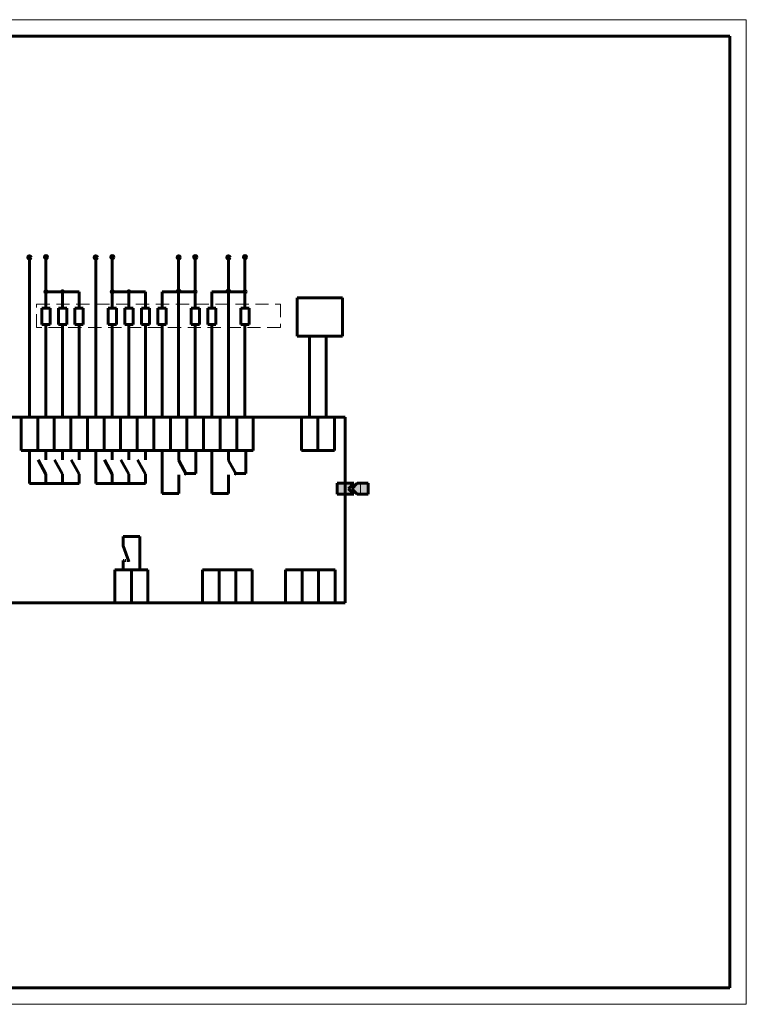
# Model space of a CAD drawing. Header units: millimetres. Extents: x 0 to 1680, y 0 to 297.
# Tile 12 of 12: x 1461 to 1680, y 0 to 297. Entities that reach past the tile are written whole.
import ezdxf

# ---------------------------------------------------------------- set-up
doc = ezdxf.new("R2010")
doc.units = ezdxf.units.MM
for name, pattern in [('K5LT_AUXILIARY', [0]), ('K5LT_BASIC', [0]), ('K5LT_DASHED', [6, 4, -2]), ('K5LT_THIN', [0])]:
    doc.linetypes.add(name, pattern=pattern)
doc.layers.add('Системный слой (1)', color=7, linetype='Continuous', true_color=0x909090)

# ---------------------------------------------------------------- blocks, each defined once
blk = doc.blocks.new('U24')
at = {"layer": 'Системный слой (1)', "color": 5, "linetype": 'K5LT_BASIC', "lineweight": 60, "true_color": 0x0000ff}
for p, q in [((1391.41, 177.08), (1559.03, 177.08)), ((1391.41, 121.08), (1391.41, 177.08)), ((1559.03, 177.08), (1559.03, 121.08)), ((1559.03, 121.08), (1391.41, 121.08))]:
    blk.add_line(p, q, dxfattribs=at)
blk = doc.blocks.new('U34')
at = {"layer": 'Системный слой (1)', "color": 5, "linetype": 'K5LT_BASIC', "lineweight": 60, "true_color": 0x0000ff}
for p, q in [((1461.36, 177.08), (1466.36, 177.08)), ((1461.36, 167.08), (1461.36, 177.08)), ((1466.36, 177.08), (1466.36, 167.08)), ((1466.36, 167.08), (1461.36, 167.08))]:
    blk.add_line(p, q, dxfattribs=at)
blk = doc.blocks.new('U35')
at = {"layer": 'Системный слой (1)', "color": 5, "linetype": 'K5LT_BASIC', "lineweight": 60, "true_color": 0x0000ff}
for p, q in [((1466.36, 177.08), (1471.36, 177.08)), ((1466.36, 167.08), (1466.36, 177.08)), ((1471.36, 177.08), (1471.36, 167.08)), ((1471.36, 167.08), (1466.36, 167.08))]:
    blk.add_line(p, q, dxfattribs=at)
blk = doc.blocks.new('U36')
at = {"layer": 'Системный слой (1)', "color": 5, "linetype": 'K5LT_BASIC', "lineweight": 60, "true_color": 0x0000ff}
for p, q in [((1471.36, 177.08), (1476.36, 177.08)), ((1471.36, 167.08), (1471.36, 177.08)), ((1476.36, 177.08), (1476.36, 167.08)), ((1476.36, 167.08), (1471.36, 167.08))]:
    blk.add_line(p, q, dxfattribs=at)
blk = doc.blocks.new('U37')
at = {"layer": 'Системный слой (1)', "color": 5, "linetype": 'K5LT_BASIC', "lineweight": 60, "true_color": 0x0000ff}
for p, q in [((1476.36, 177.08), (1481.36, 177.08)), ((1476.36, 167.08), (1476.36, 177.08)), ((1481.36, 177.08), (1481.36, 167.08)), ((1481.36, 167.08), (1476.36, 167.08))]:
    blk.add_line(p, q, dxfattribs=at)
blk = doc.blocks.new('U38')
at = {"layer": 'Системный слой (1)', "color": 5, "linetype": 'K5LT_BASIC', "lineweight": 60, "true_color": 0x0000ff}
for p, q in [((1481.36, 177.08), (1486.36, 177.08)), ((1481.36, 167.08), (1481.36, 177.08)), ((1486.36, 177.08), (1486.36, 167.08)), ((1486.36, 167.08), (1481.36, 167.08))]:
    blk.add_line(p, q, dxfattribs=at)
blk = doc.blocks.new('U39')
at = {"layer": 'Системный слой (1)', "color": 5, "linetype": 'K5LT_BASIC', "lineweight": 60, "true_color": 0x0000ff}
for p, q in [((1486.36, 177.08), (1491.36, 177.08)), ((1486.36, 167.08), (1486.36, 177.08)), ((1491.36, 177.08), (1491.36, 167.08)), ((1491.36, 167.08), (1486.36, 167.08))]:
    blk.add_line(p, q, dxfattribs=at)
blk = doc.blocks.new('U40')
at = {"layer": 'Системный слой (1)', "color": 5, "linetype": 'K5LT_BASIC', "lineweight": 60, "true_color": 0x0000ff}
for p, q in [((1491.36, 177.08), (1496.36, 177.08)), ((1491.36, 167.08), (1491.36, 177.08)), ((1496.36, 177.08), (1496.36, 167.08)), ((1496.36, 167.08), (1491.36, 167.08))]:
    blk.add_line(p, q, dxfattribs=at)
blk = doc.blocks.new('U41')
at = {"layer": 'Системный слой (1)', "color": 5, "linetype": 'K5LT_BASIC', "lineweight": 60, "true_color": 0x0000ff}
for p, q in [((1496.36, 177.08), (1501.36, 177.08)), ((1496.36, 167.08), (1496.36, 177.08)), ((1501.36, 177.08), (1501.36, 167.08)), ((1501.36, 167.08), (1496.36, 167.08))]:
    blk.add_line(p, q, dxfattribs=at)
blk = doc.blocks.new('U42')
at = {"layer": 'Системный слой (1)', "color": 5, "linetype": 'K5LT_BASIC', "lineweight": 60, "true_color": 0x0000ff}
for p, q in [((1501.36, 177.08), (1506.36, 177.08)), ((1501.36, 167.08), (1501.36, 177.08)), ((1506.36, 177.08), (1506.36, 167.08)), ((1506.36, 167.08), (1501.36, 167.08))]:
    blk.add_line(p, q, dxfattribs=at)
blk = doc.blocks.new('U43')
at = {"layer": 'Системный слой (1)', "color": 5, "linetype": 'K5LT_BASIC', "lineweight": 60, "true_color": 0x0000ff}
for p, q in [((1506.36, 177.08), (1511.36, 177.08)), ((1506.36, 167.08), (1506.36, 177.08)), ((1511.36, 177.08), (1511.36, 167.08)), ((1511.36, 167.08), (1506.36, 167.08))]:
    blk.add_line(p, q, dxfattribs=at)
blk = doc.blocks.new('U44')
at = {"layer": 'Системный слой (1)', "color": 5, "linetype": 'K5LT_BASIC', "lineweight": 60, "true_color": 0x0000ff}
for p, q in [((1511.36, 177.08), (1516.36, 177.08)), ((1511.36, 167.08), (1511.36, 177.08)), ((1516.36, 177.08), (1516.36, 167.08)), ((1516.36, 167.08), (1511.36, 167.08))]:
    blk.add_line(p, q, dxfattribs=at)
blk = doc.blocks.new('U45')
at = {"layer": 'Системный слой (1)', "color": 5, "linetype": 'K5LT_BASIC', "lineweight": 60, "true_color": 0x0000ff}
for p, q in [((1516.36, 177.08), (1521.36, 177.08)), ((1516.36, 167.08), (1516.36, 177.08)), ((1521.36, 177.08), (1521.36, 167.08)), ((1521.36, 167.08), (1516.36, 167.08))]:
    blk.add_line(p, q, dxfattribs=at)
blk = doc.blocks.new('U46')
at = {"layer": 'Системный слой (1)', "color": 5, "linetype": 'K5LT_BASIC', "lineweight": 60, "true_color": 0x0000ff}
for p, q in [((1521.36, 177.08), (1526.36, 177.08)), ((1521.36, 167.08), (1521.36, 177.08)), ((1526.36, 177.08), (1526.36, 167.08)), ((1526.36, 167.08), (1521.36, 167.08))]:
    blk.add_line(p, q, dxfattribs=at)
blk = doc.blocks.new('U47')
at = {"layer": 'Системный слой (1)', "color": 5, "linetype": 'K5LT_BASIC', "lineweight": 60, "true_color": 0x0000ff}
for p, q in [((1526.36, 177.08), (1531.36, 177.08)), ((1526.36, 167.08), (1526.36, 177.08)), ((1531.36, 177.08), (1531.36, 167.08)), ((1531.36, 167.08), (1526.36, 167.08))]:
    blk.add_line(p, q, dxfattribs=at)
blk = doc.blocks.new('U48')
at = {"layer": 'Системный слой (1)', "color": 5, "linetype": 'K5LT_BASIC', "lineweight": 60, "true_color": 0x0000ff}
for p, q in [((1516.07, 131.08), (1521.07, 131.08)), ((1516.07, 121.08), (1516.07, 131.08)), ((1521.07, 131.08), (1521.07, 121.08)), ((1521.07, 121.08), (1516.07, 121.08))]:
    blk.add_line(p, q, dxfattribs=at)
blk = doc.blocks.new('U49')
at = {"layer": 'Системный слой (1)', "color": 5, "linetype": 'K5LT_BASIC', "lineweight": 60, "true_color": 0x0000ff}
for p, q in [((1521.07, 131.08), (1526.07, 131.08)), ((1521.07, 121.08), (1521.07, 131.08)), ((1526.07, 131.08), (1526.07, 121.08)), ((1526.07, 121.08), (1521.07, 121.08))]:
    blk.add_line(p, q, dxfattribs=at)
blk = doc.blocks.new('U50')
at = {"layer": 'Системный слой (1)', "color": 5, "linetype": 'K5LT_BASIC', "lineweight": 60, "true_color": 0x0000ff}
for p, q in [((1526.07, 131.08), (1531.07, 131.08)), ((1526.07, 121.08), (1526.07, 131.08)), ((1531.07, 131.08), (1531.07, 121.08)), ((1531.07, 121.08), (1526.07, 121.08))]:
    blk.add_line(p, q, dxfattribs=at)
blk = doc.blocks.new('U51')
at = {"layer": 'Системный слой (1)', "color": 5, "linetype": 'K5LT_BASIC', "lineweight": 60, "true_color": 0x0000ff}
for p, q in [((1541.07, 131.08), (1546.07, 131.08)), ((1541.07, 121.08), (1541.07, 131.08)), ((1546.07, 131.08), (1546.07, 121.08)), ((1546.07, 121.08), (1541.07, 121.08))]:
    blk.add_line(p, q, dxfattribs=at)
blk = doc.blocks.new('U52')
at = {"layer": 'Системный слой (1)', "color": 5, "linetype": 'K5LT_BASIC', "lineweight": 60, "true_color": 0x0000ff}
for p, q in [((1546.07, 131.08), (1551.07, 131.08)), ((1546.07, 121.08), (1546.07, 131.08)), ((1551.07, 131.08), (1551.07, 121.08)), ((1551.07, 121.08), (1546.07, 121.08))]:
    blk.add_line(p, q, dxfattribs=at)
blk = doc.blocks.new('U53')
at = {"layer": 'Системный слой (1)', "color": 5, "linetype": 'K5LT_BASIC', "lineweight": 60, "true_color": 0x0000ff}
for p, q in [((1551.07, 131.08), (1556.07, 131.08)), ((1551.07, 121.08), (1551.07, 131.08)), ((1556.07, 131.08), (1556.07, 121.08)), ((1556.07, 121.08), (1551.07, 121.08))]:
    blk.add_line(p, q, dxfattribs=at)
blk = doc.blocks.new('U54')
at = {"layer": 'Системный слой (1)', "color": 5, "linetype": 'K5LT_BASIC', "lineweight": 60, "true_color": 0x0000ff}
for p, q in [((1489.61, 131.08), (1494.61, 131.08)), ((1489.61, 121.08), (1489.61, 131.08)), ((1494.61, 131.08), (1494.61, 121.08)), ((1494.61, 121.08), (1489.61, 121.08))]:
    blk.add_line(p, q, dxfattribs=at)
blk = doc.blocks.new('U55')
at = {"layer": 'Системный слой (1)', "color": 5, "linetype": 'K5LT_BASIC', "lineweight": 60, "true_color": 0x0000ff}
for p, q in [((1494.61, 131.08), (1499.61, 131.08)), ((1494.61, 121.08), (1494.61, 131.08)), ((1499.61, 131.08), (1499.61, 121.08)), ((1499.61, 121.08), (1494.61, 121.08))]:
    blk.add_line(p, q, dxfattribs=at)
blk = doc.blocks.new('U58')
at = {"layer": 'Системный слой (1)', "color": 5, "linetype": 'K5LT_BASIC', "lineweight": 60, "true_color": 0x0000ff}
for p, q in [((1470.11, 210.01), (1467.61, 210.01)), ((1467.61, 210.01), (1467.61, 205.01)), ((1470.11, 205.01), (1470.11, 210.01)), ((1467.61, 205.01), (1470.11, 205.01))]:
    blk.add_line(p, q, dxfattribs=at)
blk = doc.blocks.new('U59')
at = {"layer": 'Системный слой (1)', "color": 5, "linetype": 'K5LT_BASIC', "lineweight": 60, "true_color": 0x0000ff}
for p, q in [((1475.11, 210.01), (1472.61, 210.01)), ((1472.61, 210.01), (1472.61, 205.01)), ((1475.11, 205.01), (1475.11, 210.01)), ((1472.61, 205.01), (1475.11, 205.01))]:
    blk.add_line(p, q, dxfattribs=at)
blk = doc.blocks.new('U60')
at = {"layer": 'Системный слой (1)', "color": 5, "linetype": 'K5LT_BASIC', "lineweight": 60, "true_color": 0x0000ff}
for p, q in [((1480.11, 210.01), (1477.61, 210.01)), ((1477.61, 210.01), (1477.61, 205.01)), ((1480.11, 205.01), (1480.11, 210.01)), ((1477.61, 205.01), (1480.11, 205.01))]:
    blk.add_line(p, q, dxfattribs=at)
blk = doc.blocks.new('U61')
at = {"layer": 'Системный слой (1)', "color": 5, "linetype": 'K5LT_BASIC', "lineweight": 60, "true_color": 0x0000ff}
for p, q in [((1490.11, 210.01), (1487.61, 210.01)), ((1487.61, 210.01), (1487.61, 205.01)), ((1490.11, 205.01), (1490.11, 210.01)), ((1487.61, 205.01), (1490.11, 205.01))]:
    blk.add_line(p, q, dxfattribs=at)
blk = doc.blocks.new('U62')
at = {"layer": 'Системный слой (1)', "color": 5, "linetype": 'K5LT_BASIC', "lineweight": 60, "true_color": 0x0000ff}
for p, q in [((1495.11, 210.01), (1492.61, 210.01)), ((1492.61, 210.01), (1492.61, 205.01)), ((1495.11, 205.01), (1495.11, 210.01)), ((1492.61, 205.01), (1495.11, 205.01))]:
    blk.add_line(p, q, dxfattribs=at)
blk = doc.blocks.new('U63')
at = {"layer": 'Системный слой (1)', "color": 5, "linetype": 'K5LT_BASIC', "lineweight": 60, "true_color": 0x0000ff}
for p, q in [((1500.11, 210.01), (1497.61, 210.01)), ((1497.61, 210.01), (1497.61, 205.01)), ((1500.11, 205.01), (1500.11, 210.01)), ((1497.61, 205.01), (1500.11, 205.01))]:
    blk.add_line(p, q, dxfattribs=at)
blk = doc.blocks.new('U64')
at = {"layer": 'Системный слой (1)', "color": 5, "linetype": 'K5LT_BASIC', "lineweight": 60, "true_color": 0x0000ff}
for p, q in [((1515.11, 210.01), (1512.61, 210.01)), ((1512.61, 210.01), (1512.61, 205.01)), ((1515.11, 205.01), (1515.11, 210.01)), ((1512.61, 205.01), (1515.11, 205.01))]:
    blk.add_line(p, q, dxfattribs=at)
blk = doc.blocks.new('U65')
at = {"layer": 'Системный слой (1)', "color": 5, "linetype": 'K5LT_BASIC', "lineweight": 60, "true_color": 0x0000ff}
for p, q in [((1505.11, 210.01), (1502.61, 210.01)), ((1502.61, 210.01), (1502.61, 205.01)), ((1505.11, 205.01), (1505.11, 210.01)), ((1502.61, 205.01), (1505.11, 205.01))]:
    blk.add_line(p, q, dxfattribs=at)
blk = doc.blocks.new('U66')
at = {"layer": 'Системный слой (1)', "color": 5, "linetype": 'K5LT_BASIC', "lineweight": 60, "true_color": 0x0000ff}
for p, q in [((1530.11, 210.01), (1527.61, 210.01)), ((1527.61, 210.01), (1527.61, 205.01)), ((1530.11, 205.01), (1530.11, 210.01)), ((1527.61, 205.01), (1530.11, 205.01))]:
    blk.add_line(p, q, dxfattribs=at)
blk = doc.blocks.new('U67')
at = {"layer": 'Системный слой (1)', "color": 5, "linetype": 'K5LT_BASIC', "lineweight": 60, "true_color": 0x0000ff}
for p, q in [((1520.11, 210.01), (1517.61, 210.01)), ((1517.61, 210.01), (1517.61, 205.01)), ((1520.11, 205.01), (1520.11, 210.01)), ((1517.61, 205.01), (1520.11, 205.01))]:
    blk.add_line(p, q, dxfattribs=at)
blk = doc.blocks.new('U68')
at = {"layer": 'Системный слой (1)', "color": 5, "linetype": 'K5LT_BASIC', "lineweight": 60, "true_color": 0x0000ff}
for p, q in [((1545.85, 177.08), (1550.85, 177.08)), ((1545.85, 167.08), (1545.85, 177.08)), ((1550.85, 177.08), (1550.85, 167.08)), ((1550.85, 167.08), (1545.85, 167.08))]:
    blk.add_line(p, q, dxfattribs=at)
blk = doc.blocks.new('U69')
at = {"layer": 'Системный слой (1)', "color": 5, "linetype": 'K5LT_BASIC', "lineweight": 60, "true_color": 0x0000ff}
for p, q in [((1550.85, 177.08), (1555.85, 177.08)), ((1550.85, 167.08), (1550.85, 177.08)), ((1555.85, 177.08), (1555.85, 167.08)), ((1555.85, 167.08), (1550.85, 167.08))]:
    blk.add_line(p, q, dxfattribs=at)
blk = doc.blocks.new('U70')
at = {"layer": 'Системный слой (1)', "color": 5, "linetype": 'K5LT_BASIC', "lineweight": 60, "true_color": 0x0000ff}
for p, q in [((1544.61, 213.07), (1558.29, 213.07)), ((1544.61, 201.51), (1544.61, 213.07)), ((1558.29, 213.07), (1558.29, 201.51)), ((1558.29, 201.51), (1544.61, 201.51))]:
    blk.add_line(p, q, dxfattribs=at)
blk = doc.blocks.new('U71')
at = {"layer": 'Системный слой (1)', "color": 5, "linetype": 'K5LT_BASIC', "lineweight": 60, "true_color": 0x0000ff}
for p, q in [((1544.61, 213.07), (1558.29, 213.07)), ((1544.61, 201.51), (1544.61, 213.07)), ((1558.29, 213.07), (1558.29, 201.51)), ((1558.29, 201.51), (1544.61, 201.51))]:
    blk.add_line(p, q, dxfattribs=at)
blk = doc.blocks.new('U72')
at = {"layer": 'Системный слой (1)', "color": 7, "linetype": 'K5LT_DASHED', "lineweight": 18}
for p, q in [((1465.99, 211.23), (1539.58, 211.23)), ((1465.99, 204.16), (1465.99, 211.23)), ((1539.58, 211.23), (1539.58, 204.16)), ((1539.58, 204.16), (1465.99, 204.16))]:
    blk.add_line(p, q, dxfattribs=at)
blk = doc.blocks.new('U189')
at = {"layer": 'Системный слой (1)', "true_color": 0xffffff}
blk.add_hatch(color=7, dxfattribs=at).paths.add_polyline_path([(1561.69, 153.86), (1560.03, 155.53), (1561.69, 157.19), (1556.69, 157.19), (1556.69, 153.86)])
at = {"layer": 'Системный слой (1)', "color": 5, "linetype": 'K5LT_BASIC', "lineweight": 60, "true_color": 0x0000ff}
for p, q in [((1561.69, 157.19), (1556.69, 157.19)), ((1556.69, 157.19), (1556.69, 153.86)), ((1560.03, 155.53), (1561.69, 157.19)), ((1561.69, 153.86), (1560.03, 155.53)), ((1556.69, 153.86), (1561.69, 153.86))]:
    blk.add_line(p, q, dxfattribs=at)
at = {"layer": 'Системный слой (1)', "color": 9, "linetype": 'K5LT_AUXILIARY', "lineweight": 18, "true_color": 0xdca5c1}
blk.add_line((1559.03, 153.86), (1559.03, 157.19), dxfattribs=at)
blk = doc.blocks.new('U190')
at = {"layer": 'Системный слой (1)', "true_color": 0xffffff}
blk.add_hatch(color=7, dxfattribs=at).paths.add_polyline_path([(1566.04, 153.86), (1566.04, 157.19), (1562.71, 157.19), (1561.04, 155.53), (1562.71, 153.86)])
at = {"layer": 'Системный слой (1)', "color": 5, "linetype": 'K5LT_BASIC', "lineweight": 60, "true_color": 0x0000ff}
for p, q in [((1562.71, 157.19), (1561.04, 155.53)), ((1561.04, 155.53), (1562.71, 153.86)), ((1566.04, 157.19), (1562.71, 157.19)), ((1566.04, 153.86), (1566.04, 157.19)), ((1562.71, 153.86), (1566.04, 153.86))]:
    blk.add_line(p, q, dxfattribs=at)
at = {"layer": 'Системный слой (1)', "color": 9, "linetype": 'K5LT_AUXILIARY', "lineweight": 18, "true_color": 0xdca5c1}
blk.add_line((1563.71, 153.86), (1563.71, 157.19), dxfattribs=at)
blk = doc.blocks.new('U276')
at = {"color": 7, "linetype": 'K5LT_THIN', "lineweight": 18}
for p, q in [((1260, 0), (1260, 297)), ((1260, 297), (1680, 297)), ((1680, 297), (1680, 0)), ((1680, 0), (1260, 0))]:
    blk.add_line(p, q, dxfattribs=at)
at = {"color": 5, "linetype": 'K5LT_BASIC', "lineweight": 60, "true_color": 0x0000ff}
for p, q in [((1280, 5), (1280, 292)), ((1280, 292), (1675, 292)), ((1675, 292), (1675, 5)), ((1675, 5), (1280, 5))]:
    blk.add_line(p, q, dxfattribs=at)

msp = doc.modelspace()

# ---------------------------------------------------------------- hatches: boundary and pattern name
at = {"layer": 'Системный слой (1)'}
for points in [[(1469.18, 214.94), (1469.08, 215.17), (1468.86, 215.26), (1468.63, 215.17), (1468.54, 214.94), (1468.63, 214.71), (1468.86, 214.62), (1469.08, 214.71)], [(1469.18, 214.94), (1469.08, 215.17), (1468.86, 215.26), (1468.63, 215.17), (1468.54, 214.94), (1468.63, 214.71), (1468.86, 214.62), (1469.08, 214.71)], [(1474.18, 214.94), (1474.08, 215.17), (1473.86, 215.26), (1473.63, 215.17), (1473.54, 214.94), (1473.63, 214.71), (1473.86, 214.62), (1474.08, 214.71)], [(1474.18, 214.94), (1474.08, 215.17), (1473.86, 215.26), (1473.63, 215.17), (1473.54, 214.94), (1473.63, 214.71), (1473.86, 214.62), (1474.08, 214.71)], [(1489.18, 214.94), (1489.08, 215.17), (1488.86, 215.26), (1488.63, 215.17), (1488.54, 214.94), (1488.63, 214.71), (1488.86, 214.62), (1489.08, 214.71)], [(1489.18, 214.94), (1489.08, 215.17), (1488.86, 215.26), (1488.63, 215.17), (1488.54, 214.94), (1488.63, 214.71), (1488.86, 214.62), (1489.08, 214.71)], [(1494.18, 214.94), (1494.08, 215.17), (1493.86, 215.26), (1493.63, 215.17), (1493.54, 214.94), (1493.63, 214.71), (1493.86, 214.62), (1494.08, 214.71)], [(1494.18, 214.94), (1494.08, 215.17), (1493.86, 215.26), (1493.63, 215.17), (1493.54, 214.94), (1493.63, 214.71), (1493.86, 214.62), (1494.08, 214.71)], [(1514.18, 214.94), (1514.08, 215.17), (1513.86, 215.26), (1513.63, 215.17), (1513.54, 214.94), (1513.63, 214.71), (1513.86, 214.62), (1514.08, 214.71)], [(1514.18, 214.94), (1514.08, 215.17), (1513.86, 215.26), (1513.63, 215.17), (1513.54, 214.94), (1513.63, 214.71), (1513.86, 214.62), (1514.08, 214.71)], [(1529.18, 214.94), (1529.08, 215.17), (1528.86, 215.26), (1528.63, 215.17), (1528.54, 214.94), (1528.63, 214.71), (1528.86, 214.62), (1529.08, 214.71)], [(1529.18, 214.94), (1529.08, 215.17), (1528.86, 215.26), (1528.63, 215.17), (1528.54, 214.94), (1528.63, 214.71), (1528.86, 214.62), (1529.08, 214.71)]]:
    msp.add_hatch(color=7, dxfattribs=at).paths.add_polyline_path(points)

# ---------------------------------------------------------------- linework, layer by layer
at = {"layer": 'Системный слой (1)', "color": 5, "linetype": 'K5LT_BASIC', "lineweight": 60, "true_color": 0x0000ff}
for p, q in [((1463.37, 224.82), (1464.34, 225.79)), ((1468.37, 224.9), (1469.34, 225.87)), ((1483.37, 224.82), (1484.34, 225.79)), ((1488.37, 224.9), (1489.34, 225.87)), ((1508.37, 224.82), (1509.34, 225.79)), ((1513.37, 224.9), (1514.34, 225.87)), ((1523.37, 224.82), (1524.34, 225.79)), ((1528.37, 224.9), (1529.34, 225.87)), ((1463.86, 177.08), (1463.86, 224.82)), ((1468.86, 210.01), (1468.86, 224.9)), ((1483.86, 177.08), (1483.86, 224.82)), ((1488.86, 210.01), (1488.86, 224.9)), ((1508.86, 177.08), (1508.86, 224.82)), ((1513.86, 210.01), (1513.86, 224.9)), ((1523.86, 177.08), (1523.86, 224.82)), ((1528.86, 210.01), (1528.86, 224.9)), ((1468.86, 214.94), (1478.86, 214.94)), ((1473.86, 210.01), (1473.86, 215.26)), ((1478.86, 210.01), (1478.86, 214.94)), ((1488.86, 214.94), (1498.86, 214.94)), ((1493.86, 210.01), (1493.86, 215.26)), ((1498.86, 210.01), (1498.86, 214.94)), ((1503.86, 210.01), (1503.86, 214.94)), ((1503.86, 214.94), (1508.35, 214.94)), ((1509.36, 214.94), (1513.54, 214.94)), ((1513.86, 214.62), (1513.54, 214.94)), ((1518.86, 210.01), (1518.86, 214.94)), ((1518.86, 214.94), (1523.35, 214.94)), ((1524.36, 214.94), (1528.54, 214.94)), ((1528.86, 214.62), (1528.54, 214.94)), ((1468.86, 190.62), (1468.86, 205.01)), ((1473.86, 190.62), (1473.86, 205.01)), ((1478.86, 190.62), (1478.86, 205.01)), ((1488.86, 190.62), (1488.86, 205.01)), ((1493.86, 190.62), (1493.86, 205.01)), ((1498.86, 190.62), (1498.86, 205.01)), ((1503.86, 190.62), (1503.86, 205.01)), ((1513.86, 190.62), (1513.86, 205.01)), ((1518.86, 190.62), (1518.86, 205.01)), ((1528.86, 190.62), (1528.86, 205.01)), ((1548.35, 177.08), (1548.35, 201.51)), ((1553.35, 177.08), (1553.35, 201.51)), ((1513.86, 177.08), (1513.86, 193.33)), ((1528.86, 177.08), (1528.86, 193.33)), ((1468.86, 177.08), (1468.86, 190.62)), ((1473.86, 177.08), (1473.86, 190.62)), ((1478.86, 177.08), (1478.86, 190.62)), ((1488.86, 177.08), (1488.86, 190.62)), ((1493.86, 177.08), (1493.86, 190.62)), ((1498.86, 177.08), (1498.86, 190.62)), ((1503.86, 177.08), (1503.86, 190.62)), ((1518.86, 177.08), (1518.86, 190.62)), ((1463.86, 167.08), (1463.86, 157.08)), ((1468.86, 164.27), (1468.86, 167.08)), ((1473.86, 164.27), (1473.86, 167.08)), ((1478.86, 164.27), (1478.86, 167.08)), ((1483.86, 167.08), (1483.86, 157.08)), ((1488.86, 164.27), (1488.86, 167.08)), ((1493.86, 164.27), (1493.86, 167.08)), ((1498.86, 164.27), (1498.86, 167.08)), ((1503.86, 167.08), (1503.86, 154.08)), ((1508.88, 167.08), (1508.88, 164.08)), ((1514.07, 160.1), (1514.07, 167.1)), ((1518.86, 167.08), (1518.86, 154.08)), ((1523.88, 167.08), (1523.88, 164.08)), ((1529.07, 160.1), (1529.07, 167.1)), ((1468.86, 159.88), (1466.47, 164.27)), ((1473.86, 159.88), (1471.47, 164.27)), ((1478.86, 159.88), (1476.47, 164.27)), ((1488.86, 159.88), (1486.47, 164.27)), ((1493.86, 159.88), (1491.47, 164.27)), ((1498.86, 159.88), (1496.47, 164.27)), ((1508.88, 164.08), (1511.27, 159.69)), ((1523.88, 164.08), (1526.27, 159.69)), ((1468.86, 157.08), (1468.86, 159.88)), ((1473.86, 157.08), (1473.86, 159.88)), ((1478.86, 157.08), (1478.86, 159.88)), ((1488.86, 157.08), (1488.86, 159.88)), ((1493.86, 157.08), (1493.86, 159.88)), ((1498.86, 157.08), (1498.86, 159.88)), ((1508.88, 159.69), (1508.88, 154.08)), ((1510.57, 160.1), (1514.07, 160.1)), ((1523.88, 159.69), (1523.88, 154.08)), ((1525.57, 160.1), (1529.07, 160.1)), ((1463.86, 157.08), (1478.86, 157.08)), ((1483.86, 157.08), (1498.86, 157.08)), ((1503.86, 154.08), (1508.88, 154.08)), ((1518.86, 154.08), (1523.88, 154.08)), ((1492.11, 141.08), (1492.11, 138.27)), ((1497.11, 141.08), (1492.11, 141.08)), ((1497.11, 131.08), (1497.11, 141.08)), ((1492.11, 138.27), (1493.87, 133.56)), ((1492.11, 133.88), (1492.11, 131.08)), ((1492.11, 133.88), (1492.36, 133.88)), ((1492.62, 133.88), (1492.91, 133.88)), ((1493.19, 133.88), (1493.51, 133.88)), ((1493.67, 133.88), (1494.07, 133.88))]:
    msp.add_line(p, q, dxfattribs=at)
for centre, radius in [((1463.86, 225.3), 0.486), ((1468.86, 225.38), 0.486), ((1483.86, 225.3), 0.486), ((1488.86, 225.38), 0.486), ((1508.86, 225.3), 0.486), ((1513.86, 225.38), 0.486), ((1523.86, 225.3), 0.486), ((1528.86, 225.38), 0.486), ((1468.86, 214.94), 0.32), ((1468.86, 214.94), 0.32), ((1473.86, 214.94), 0.32), ((1473.86, 214.94), 0.32), ((1488.86, 214.94), 0.32), ((1488.86, 214.94), 0.32), ((1493.86, 214.94), 0.32), ((1493.86, 214.94), 0.32), ((1513.86, 214.94), 0.32), ((1513.86, 214.94), 0.32), ((1528.86, 214.94), 0.32), ((1528.86, 214.94), 0.32)]:
    msp.add_circle(centre, radius, dxfattribs=at)
for centre in [(1508.86, 214.94), (1523.86, 214.94)]:
    msp.add_arc(centre, 0.505, 0, 180, dxfattribs=at)

# ---------------------------------------------------------------- block references
msp.add_blockref('U276', (0, 0))
at = {"layer": 'Системный слой (1)'}
for name in ['U72', 'U70', 'U71', 'U58', 'U59', 'U60', 'U61', 'U62', 'U63', 'U65', 'U64', 'U67', 'U66', 'U24', 'U34', 'U35', 'U36', 'U37', 'U38', 'U39', 'U40', 'U41', 'U42', 'U43', 'U44', 'U45', 'U46', 'U47', 'U68', 'U69', 'U189', 'U190', 'U54', 'U55', 'U48', 'U49', 'U50', 'U51', 'U52', 'U53']:
    msp.add_blockref(name, (0, 0), dxfattribs=at)

doc.saveas('drawing.dxf')
